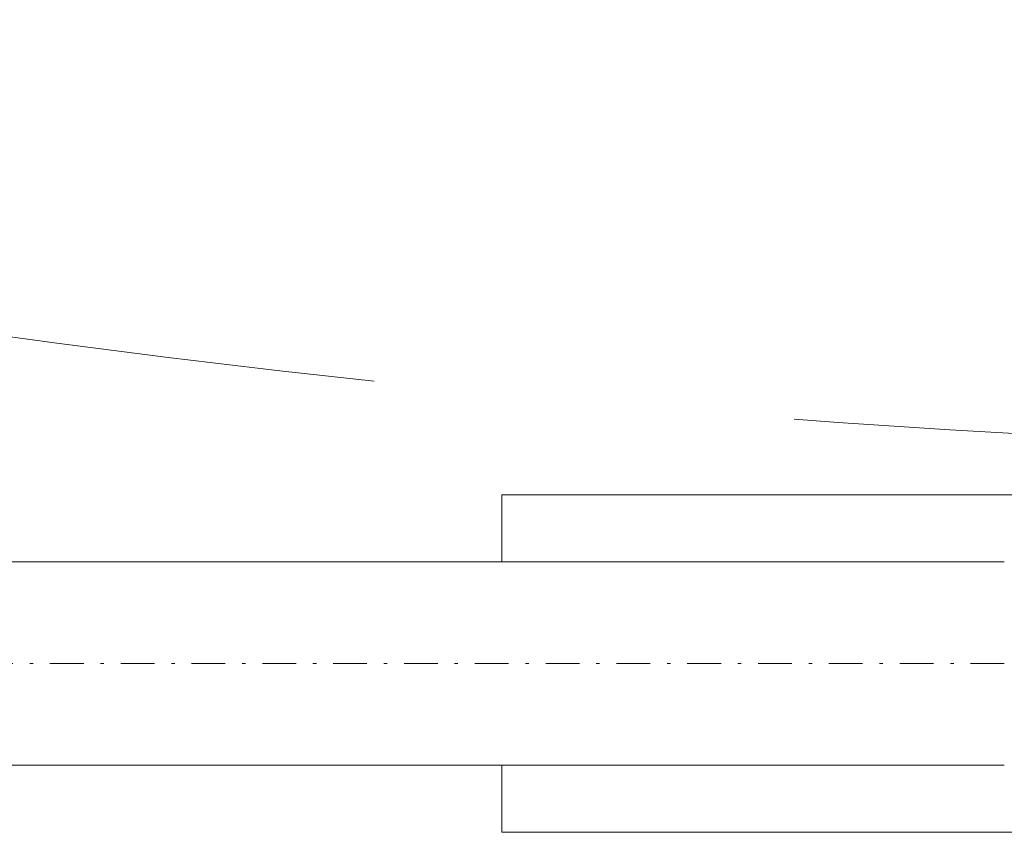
# Model space of a CAD drawing. Header units: millimetres. Extents: x -368 to 1732, y 4913 to 6398.
# Tile 18 of 24: x 950 to 980, y 5844 to 5869. Entities that reach past the tile are written whole.
import ezdxf

# ---------------------------------------------------------------- set-up
doc = ezdxf.new("R2010")
doc.units = ezdxf.units.MM
for name, pattern in [('ACAD_ISO08W100', [36, 24, -3, 6, -3]), ('DASHDOT2', [0.5, 0.25, -0.125, 0, -0.125]), ('DASHED', [0.75, 0.5, -0.25])]:
    doc.linetypes.add(name, pattern=pattern)
for name, color, linetype, lineweight in [('-- CO_z', 51, 'Continuous', 9), ('-- istn. instalacja', 11, 'Continuous', 5), ('PRZERYWANA', 50, 'DASHED', 15)]:
    doc.layers.add(name, color=color, linetype=linetype, lineweight=lineweight)

# ---------------------------------------------------------------- blocks, each defined once
blk = doc.blocks.new('*U806')
at = {"color": 0, "ltscale": 10}
for p, q in [((5341.97, 30.15), (7072.13, 30.15)), ((5341.97, -30.15), (7072.13, -30.15))]:
    blk.add_line(p, q, dxfattribs=at)
at = {"color": 50, "linetype": 'DASHDOT2', "ltscale": 40}
blk.add_line((5341.97, 0), (7072.13, 0), dxfattribs=at)

msp = doc.modelspace()

# ---------------------------------------------------------------- linework, layer by layer
at = {"layer": '-- istn. instalacja', "color": 11, "linetype": 'Continuous', "ltscale": 2}
msp.add_lwpolyline([(964.697, 5846.484), (964.697, 5844.499), (964.697, 5844.499), (1164.697, 5844.499), (1164.697, 5854.499), (964.697, 5854.499), (964.697, 5852.514)], dxfattribs=at)
at = {"layer": 'PRZERYWANA', "ltscale": 50}
msp.add_arc((1001.234, 6233.302), 377.59, 237.31603, 302.68397, dxfattribs=at)

# ---------------------------------------------------------------- block references
at = {"layer": '-- CO_z', "linetype": 'ACAD_ISO08W100', "ltscale": 20, "xscale": -0.1, "yscale": 0.1, "zscale": 0.1}
msp.add_blockref('*U806', (1513.794, 5849.499), dxfattribs=at)

doc.saveas('drawing.dxf')
